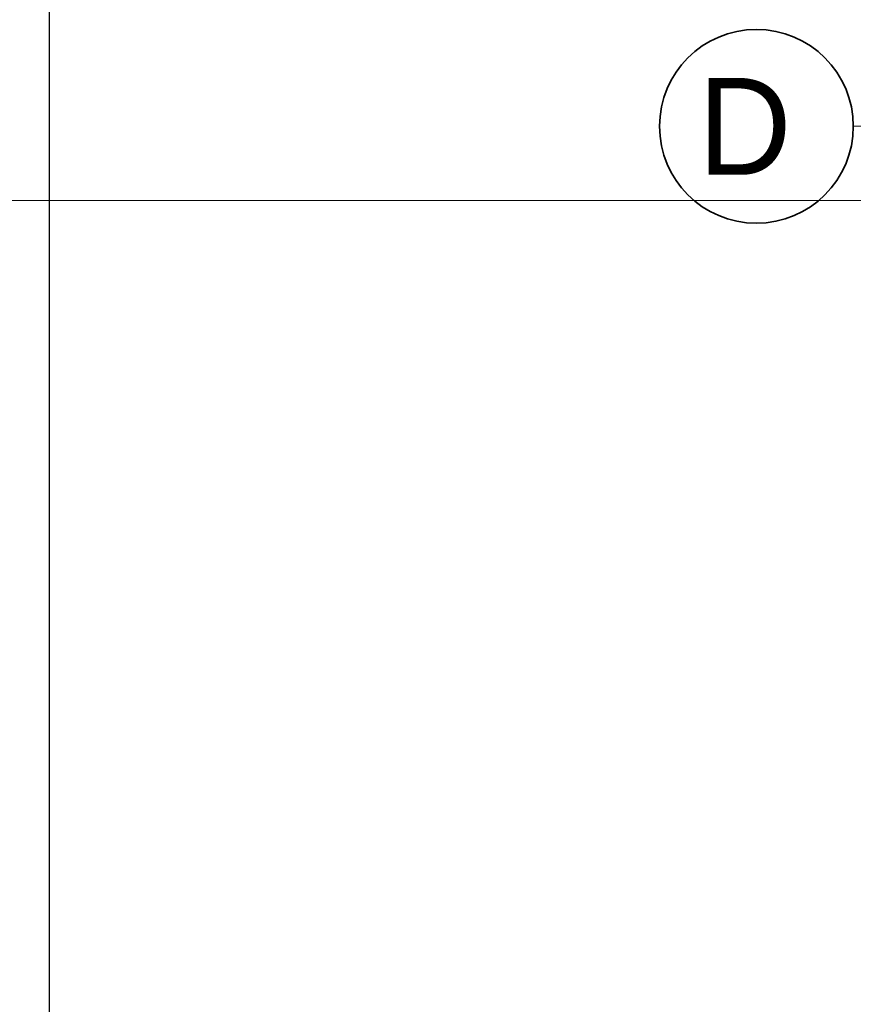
# Model space of a CAD drawing. Header units: millimetres. Extents: x -8078 to 234695, y -4319 to 602442.
# Tile 141 of 152: x 76991 to 79573, y 292676 to 295724. Entities that reach past the tile are written whole.
import ezdxf

# ---------------------------------------------------------------- set-up
doc = ezdxf.new("R2010")
doc.units = ezdxf.units.MM
doc.header["$MEASUREMENT"] = 0
doc.linetypes.add('Kropki i Kreski', pattern=[6.702778, 3.527778, -1.763889, 0, -1.411111])
for name, color, linetype in [('#podkład', 252, 'Continuous'), ('_TABELA', 7, 'Continuous'), ('Konstrukcja - Siatka mod', 7, 'Continuous'), ('Konstrukcja - Stropy', 7, 'Continuous')]:
    doc.layers.add(name, color=color, linetype=linetype)
doc.styles.add('MtXpl_Arial', font='txt', dxfattribs={"height": 0.2})

# ---------------------------------------------------------------- blocks, each defined once
blk = doc.blocks.new('UHYGFFFF')
at = {"layer": 'Konstrukcja - Siatka mod', "color": 252, "linetype": 'Kropki i Kreski', "lineweight": 13, "ltscale": 100}
blk.add_line((20180, 395912.6), (19180, 395912.6), dxfattribs=at)
at = {"layer": 'Konstrukcja - Siatka mod', "color": 252, "linetype": 'Continuous', "lineweight": 35, "ltscale": 100}
blk.add_circle((18880, 395912.6), 300, dxfattribs=at)
at = {"layer": 'Konstrukcja - Stropy', "color": 252, "linetype": 'Continuous', "lineweight": 13, "ltscale": 100}
blk.add_line((19937.5, 395682.7), (13277.5, 395682.7), dxfattribs=at)
blk.add_line((19937.5, 395682.7), (13277.5, 395682.7), dxfattribs=at)
at = {"layer": 'Konstrukcja - Siatka mod', "color": 252, "linetype": 'Continuous', "lineweight": 13, "style": 'MtXpl_Arial'}
blk.add_text('D', height=300, dxfattribs=at).set_placement((18699.1, 395762.6))

msp = doc.modelspace()

# ---------------------------------------------------------------- linework, layer by layer
at = {"layer": '_TABELA', "color": 7}
msp.add_lwpolyline([(115983.2, 300007.6), (77083.2, 300007.6), (77083.2, 271527.6), (115983.2, 271527.6)], close=True, dxfattribs=at)

# ---------------------------------------------------------------- block references
at = {"layer": '#podkład'}
msp.add_blockref('UHYGFFFF', (60392.7, -100518.7), dxfattribs=at)

doc.saveas('drawing.dxf')
